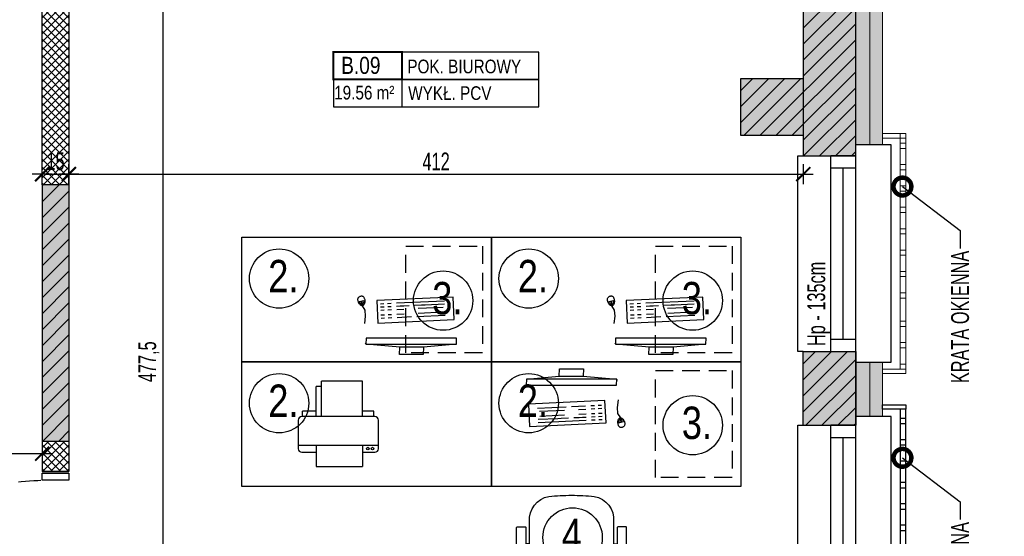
# Model space of a CAD drawing. Header units: millimetres. Extents: x 99331 to 130831, y -7610 to 25890.
# Tile 95 of 101: x 127874 to 128427, y 20536 to 20826. Entities that reach past the tile are written whole.
import ezdxf
from ezdxf import colors
from ezdxf.entities.mleader import LeaderData, LeaderLine
from ezdxf.enums import TextEntityAlignment as Align
from ezdxf.math import Vec2, Vec3

# ---------------------------------------------------------------- set-up
doc = ezdxf.new("R2010")
doc.units = ezdxf.units.MM
doc.linetypes.add('DASHED', pattern=[0.75, 0.5, -0.25])
doc.layers.get('DEFPOINTS').update_dxf_attribs({"lineweight": 9})
for name, color, linetype in [('_AAB_WYPOSAŻENIE', 193, 'Continuous'), ('_HSA_HATCH_WYPEŁNIENIA_PRZEGRÓD', 205, 'Continuous'), ('_HSA_OPIS', 43, 'Continuous'), ('_HSA_OPIS_WYPOSAŻENIA', 43, 'Continuous'), ('_HSA_STOLARKA_WEWNĘTRZNA', 132, 'Continuous'), ('_HSA_STOLARKA_ZEWNĘTRZNA', 132, 'Continuous'), ('_HSA_WIDOKOWE', 1, 'Continuous'), ('_HSA_WIDOKOWE_CIENKIE', 8, 'Continuous'), ('_HSA_WYM_50', 141, 'Continuous'), ('_HSA_WYPOSAŻENIE', 193, 'Continuous'), ('_HSA_ŚCIANY_DZIAŁOWE', 6, 'Continuous'), ('_HSA_ŚCIANY_KONSTRUKCYJNE', 3, 'Continuous'), ('_HSA_ŚCIANY_MUROWANE', 4, 'Continuous')]:
    doc.layers.add(name, color=color, linetype=linetype)
for name, color, linetype, lineweight in [('_HSA_IZOLACJA_TERMICZNA', 2, 'Continuous', 5), ('A- stolarka', 221, 'Continuous', 20), ('A_CIENKIE', 252, 'Continuous', 18)]:
    doc.layers.add(name, color=color, linetype=linetype, lineweight=lineweight)
doc.styles.add('Arial', font='Arial.ttf')
doc.styles.add('ARIAL_30', font='Arial.ttf', dxfattribs={"width": 0.8, "height": 7})
doc.styles.add('ARIAL_50', font='Arial Narrow.ttf', dxfattribs={"width": 0.8, "height": 10})
doc.linetypes.add('BATTING', pattern='A,0.00254,-2.54,[134,ltypeshp.shx,S=2.54,R=0,X=-2.54,Y=0],-5.08,[134,ltypeshp.shx,S=2.54,R=180,X=2.54,Y=0],-2.54', length=10.16254)
doc.dimstyles.new('WYM_WEWN_50', dxfattribs={"dimscale": 0.7, "dimtxt": 10, "dimasz": 2, "dimexe": 10, "dimexo": 0, "dimgap": 3, "dimtad": 1, "dimdec": 1, "dimrnd": 1e-05, "dimtxsty": 'ARIAL_50', "dimblk": 'Wym-03', "dimcen": 0, "dimdle": 10, "dimse1": 1, "dimse2": 1, "dimclrt": 256, "dimazin": 2, "dimtfac": 1, "dimtdec": 1, "dimtix": 1, "dimtmove": 2, "dimatfit": 0, "dimfxl": 1, "dimtolj": 1, "dimtzin": 0, "dimarcsym": 0})

# ---------------------------------------------------------------- blocks, each defined once
blk = doc.blocks.new('*U7')
blk.add_line((1, 0.4), (1, -0.4))
at = {"const_width": 0.03}
blk.add_lwpolyline([(0, 0), (1, 0), (1, 0.4), (0, 0.4)], close=True, dxfattribs=at)
for points in [[(1, 0), (3, 0), (3, 0.4), (1, 0.4)], [(0, -0.4), (3, -0.4), (3, 0), (0, 0)]]:
    blk.add_lwpolyline(points, close=True)
at = {"style": 'Arial', "width": 0.8}
blk.add_attdef('NR', text='', height=0.25, dxfattribs=at).set_placement((0.4, 0.08), align=Align.CENTER)
for tag, p in [('NAZWA', (1.079, 0.089)), ('0000', (0.03, -0.291)), ('WYK', (1.092, -0.301))]:
    blk.add_attdef(tag, p, '', height=0.2, dxfattribs=at)
blk = doc.blocks.new('*U47')
at = {"linetype": 'ByBlock', "ltscale": 10}
for p, q in [((0, 14), (110, 14)), ((0, 0), (0, 14)), ((7, 0), (7, 14)), ((103, 14), (103, 0)), ((110, 14), (110, 0)), ((7, 7), (103, 7)), ((0, 0), (110, 0))]:
    blk.add_line(p, q, dxfattribs=at)
blk = doc.blocks.new('*U46')
at = {"linetype": 'ByBlock', "ltscale": 10}
for p, q in [((0, 14), (175, 14)), ((0, 0), (0, 14)), ((7, 0), (7, 14)), ((168, 14), (168, 0)), ((175, 14), (175, 0)), ((7, 7), (168, 7)), ((0, 0), (175, 0))]:
    blk.add_line(p, q, dxfattribs=at)
blk = doc.blocks.new('A$Ccbc24da0')
at = {"layer": 'A_CIENKIE', "color": 0}
for points in [[(-5, 3.84), (8.11, 3.84), (8.11, 6.32), (-5, 6.32)], [(4.9, -1.99), (8.11, -1.99), (8.11, 0.93), (4.9, 0.93)], [(4.9, -13.99), (8.11, -13.99), (8.11, -11.07), (4.9, -11.07)], [(4.9, -25.99), (8.11, -25.99), (8.11, -23.07), (4.9, -23.07)], [(4.9, -37.99), (8.11, -37.99), (8.11, -35.07), (4.9, -35.07)], [(4.9, -49.99), (8.11, -49.99), (8.11, -47.07), (4.9, -47.07)], [(4.9, -61.99), (8.11, -61.99), (8.11, -59.07), (4.9, -59.07)], [(4.9, -73.99), (8.11, -73.99), (8.11, -71.07), (4.9, -71.07)], [(4.9, -85.99), (8.11, -85.99), (8.11, -83.07), (4.9, -83.07)], [(4.9, -101.99), (8.11, -101.99), (8.11, -99.07), (4.9, -99.07)], [(4.9, -113.99), (8.11, -113.99), (8.11, -111.07), (4.9, -111.07)], [(-5, -128.47), (8.11, -128.47), (8.11, -125.99), (-5, -125.99)], [(4.9, -125.99), (8.11, -125.99), (8.11, -123.07), (4.9, -123.07)]]:
    blk.add_lwpolyline(points, close=True, dxfattribs=at)
blk.add_lwpolyline([(4.9, 6.32), (4.9, -125.99), (8.11, -125.99), (8.11, 6.32)], dxfattribs=at)
blk = doc.blocks.new('A$Cbb3937aa')
for points in [[(0, 197.94), (13.11, 197.94), (13.11, 195.46), (0, 195.46)], [(13.11, 195.46), (9.9, 195.46), (9.9, 2.48), (13.11, 2.48)], [(9.9, 187.44), (13.11, 187.44), (13.11, 190.37), (9.9, 190.37)], [(9.9, 175.44), (13.11, 175.44), (13.11, 178.37), (9.9, 178.37)], [(9.9, 163.44), (13.11, 163.44), (13.11, 166.37), (9.9, 166.37)], [(9.9, 151.44), (13.11, 151.44), (13.11, 154.37), (9.9, 154.37)], [(9.9, 139.44), (13.11, 139.44), (13.11, 142.37), (9.9, 142.37)], [(9.9, 127.44), (13.11, 127.44), (13.11, 130.37), (9.9, 130.37)], [(9.9, 115.44), (13.11, 115.44), (13.11, 118.37), (9.9, 118.37)], [(9.9, 103.44), (13.11, 103.44), (13.11, 106.37), (9.9, 106.37)], [(9.9, 91.44), (13.11, 91.44), (13.11, 94.37), (9.9, 94.37)], [(9.9, 79.44), (13.11, 79.44), (13.11, 82.37), (9.9, 82.37)], [(9.9, 67.44), (13.11, 67.44), (13.11, 70.37), (9.9, 70.37)], [(9.9, 55.44), (13.11, 55.44), (13.11, 58.37), (9.9, 58.37)], [(9.9, 43.44), (13.11, 43.44), (13.11, 46.37), (9.9, 46.37)], [(9.9, 31.44), (13.11, 31.44), (13.11, 34.37), (9.9, 34.37)], [(9.9, 19.44), (13.11, 19.44), (13.11, 22.37), (9.9, 22.37)], [(9.9, 7.44), (13.11, 7.44), (13.11, 10.37), (9.9, 10.37)], [(0, 0), (13.11, 0), (13.11, 2.48), (0, 2.48)]]:
    blk.add_lwpolyline(points, close=True)
blk = doc.blocks.new('*U52')
for p, q in [((87.175, 75.86), (87.175, 84)), ((89.175, 75.86), (89.175, 84)), ((93.275, 87), (90.175, 87)), ((93.275, 85), (90.175, 85)), ((93.275, 88.25), (94.075, 88.25)), ((93.275, 83.75), (93.275, 88.25)), ((94.075, 83.75), (93.275, 83.75)), ((97.8, 88.25), (97, 88.25)), ((97, 83.75), (97.8, 83.75)), ((97.8, 83.75), (97.8, 88.25)), ((97.8, 87), (100.9, 87)), ((97.8, 85), (100.9, 85)), ((101.9, 75.86), (101.9, 84)), ((103.9, 75.86), (103.9, 84)), ((92.275, 74.86), (90.175, 74.86)), ((92.275, 72.86), (90.175, 72.86)), ((92.275, 72.86), (92.275, 74.86)), ((98.8, 72.86), (98.8, 74.86)), ((98.8, 74.86), (100.9, 74.86)), ((98.8, 72.86), (100.9, 72.86)), ((90.075, 33), (90.075, 7)), ((94.075, 33), (90.075, 33)), ((94.075, 7), (90.075, 7))]:
    blk.add_line(p, q)
at = {"linetype": 'DASHED'}
blk.add_line((74.275, 0), (79.225, 4.95), dxfattribs=at)
for points in [[(97, 0), (94.075, 0), (94.075, 92), (97, 92)], [(1, 0), (1, -15), (5, -15), (5, 0)], [(97, 0), (97, -15), (101, -15), (101, 0)]]:
    blk.add_lwpolyline(points, close=True)
for points in [[(0, 0), (0, -15)], [(102, 0), (102, -15)]]:
    blk.add_lwpolyline(points)
at = {"linetype": 'DASHED', "ltscale": 25}
blk.add_arc((97, 0), 92, 90, 180, dxfattribs=at)
for centre, radius, start, end in [((90.175, 84), 3, 90, 180), ((90.175, 84), 1, 90, 180), ((100.9, 84), 3, 0, 90), ((100.9, 84), 1, 0, 90), ((90.175, 75.86), 3, 180, 270), ((90.175, 75.86), 1, 180, 270), ((100.9, 75.86), 3, 270, 0), ((100.9, 75.86), 1, 270, 0)]:
    blk.add_arc(centre, radius, start, end)
at = {"linetype": 'DASHED', "ltscale": 0.5}
blk.add_arc((94.275, 0), 20, 90, 180, dxfattribs=at)
blk = doc.blocks.new('*U92')
at = {"layer": '_AAB_WYPOSAŻENIE'}
blk.add_lwpolyline([(34485.45, 9512.76), (34625.45, 9512.76), (34625.45, 9442.76), (34485.45, 9442.76)], close=True, dxfattribs=at)
at = {"layer": '_HSA_OPIS_WYPOSAŻENIA'}
blk.add_circle((34506.38, 9489.46), 16.65, dxfattribs=at)
at = {"layer": '_HSA_OPIS_WYPOSAŻENIA', "insert": (34500.28, 9499.95), "char_height": 18.2, "attachment_point": 1, "style": 'ARIAL_30'}
blk.add_mtext_dynamic_manual_height_columns('2.', width=375.4118, gutter_width=5850.55, heights=[0], dxfattribs=at)
blk = doc.blocks.new('*U90')
at = {"layer": '_AAB_WYPOSAŻENIE', "linetype": 'DASHED', "ltscale": 20}
blk.add_lwpolyline([(34417.42, 9446.22), (34374.42, 9446.22), (34374.42, 9506.22), (34417.42, 9506.22)], close=True, dxfattribs=at)
at = {"layer": '_HSA_OPIS_WYPOSAŻENIA'}
blk.add_circle((34395.36, 9475.54), 16.65, dxfattribs=at)
at = {"layer": '_HSA_OPIS_WYPOSAŻENIA', "insert": (34389.25, 9486.03), "char_height": 18.2, "attachment_point": 1, "style": 'ARIAL_30'}
blk.add_mtext_dynamic_manual_height_columns('3.', width=375.4118, gutter_width=5850.55, heights=[0], dxfattribs=at)
blk = doc.blocks.new('E1')
for p, q in [((39190.41, -57601.59), (39192.43, -57601.04)), ((39190.48, -57601.85), (39192.49, -57601.31)), ((39191, -57601.71), (39190.94, -57601.44)), ((39192.14, -57601.4), (39192.08, -57601.14)), ((39168.7, -57603.37), (39169.02, -57603.64)), ((39183.08, -57612.16), (39183.17, -57614.16)), ((39184.87, -57612.08), (39184.97, -57614.07)), ((39187.57, -57611.95), (39187.67, -57613.95)), ((39189.37, -57611.86), (39189.46, -57613.86)), ((39191.17, -57611.78), (39191.26, -57613.77)), ((39183.26, -57616.16), (39183.36, -57618.15)), ((39185.06, -57616.07), (39185.16, -57618.07)), ((39187.76, -57615.94), (39187.85, -57617.94)), ((39189.56, -57615.86), (39189.65, -57617.86)), ((39191.36, -57615.77), (39191.45, -57617.77)), ((39183.5, -57621.15), (39183.88, -57629.14)), ((39185.3, -57621.07), (39185.49, -57625.06)), ((39187.99, -57620.94), (39188.18, -57624.93)), ((39191.59, -57620.77), (39192.86, -57647.74)), ((39184.02, -57632.14), (39184.77, -57648.12)), ((39185.86, -57633.05), (39186.52, -57647.04)), ((39188.56, -57632.92), (39189.22, -57646.91))]:
    blk.add_line(p, q)
at = {"flags": 128}
for points in [[(39179.99, -57602.96), (39184.2, -57603.5), (39187.58, -57603.2), (39189.99, -57601.64)], [(39166.69, -57636.03), (39162.56, -57635.85), (39162.56, -57622.41), (39166.69, -57622.59), (39168.41, -57603.61), (39168.41, -57654.39), (39166.69, -57636.03), (39166.69, -57622.59)], [(39168.41, -57654.39), (39171.72, -57654.54), (39171.72, -57603.76), (39168.41, -57603.61)], [(39189.79, -57620.85), (39189.89, -57622.85), (39189.98, -57624.85), (39190.12, -57627.84)], [(39190.26, -57630.84), (39190.45, -57634.84), (39190.54, -57636.83), (39191.06, -57647.82)]]:
    blk.add_lwpolyline(points, dxfattribs=at)
for points in [[(39189.99, -57601.69), (39189.99, -57601.43), (39190.07, -57601.17), (39190.2, -57600.91), (39190.38, -57600.64), (39190.6, -57600.39), (39190.86, -57600.15), (39191.16, -57599.92), (39191.47, -57599.72), (39191.8, -57599.55), (39192.15, -57599.4), (39192.5, -57599.29), (39192.84, -57599.21), (39193.19, -57599.17), (39193.52, -57599.16), (39193.84, -57599.2), (39194.13, -57599.27), (39194.4, -57599.39), (39194.64, -57599.54), (39194.85, -57599.72), (39195.04, -57599.93), (39195.19, -57600.15), (39195.32, -57600.39), (39195.41, -57600.63), (39195.48, -57600.87), (39195.51, -57601.11), (39195.51, -57601.34), (39195.48, -57601.56), (39195.41, -57601.77), (39195.31, -57601.97), (39195.16, -57602.15), (39194.97, -57602.33), (39194.74, -57602.48), (39194.46, -57602.63), (39194.15, -57602.76), (39193.8, -57602.86), (39193.43, -57602.95), (39193.05, -57603.01), (39192.66, -57603.04), (39192.27, -57603.04), (39191.89, -57603), (39191.53, -57602.93), (39191.18, -57602.83), (39190.87, -57602.7), (39190.59, -57602.54), (39190.36, -57602.36), (39190.17, -57602.15), (39190.05, -57601.93)], [(39192.14, -57599.9), (39191.98, -57599.97), (39191.68, -57600.13), (39191.39, -57600.31), (39191.13, -57600.52), (39190.89, -57600.73), (39190.7, -57600.95), (39190.55, -57601.17), (39190.45, -57601.36), (39190.41, -57601.53), (39190.4, -57601.65), (39190.43, -57601.75), (39190.5, -57601.87), (39190.62, -57602.01), (39190.8, -57602.15), (39191.03, -57602.28), (39191.3, -57602.4), (39191.6, -57602.48), (39191.93, -57602.55), (39192.27, -57602.58), (39192.63, -57602.58), (39192.81, -57602.56)], [(39182.31, -57653.24), (39194.89, -57652.65), (39192.87, -57609.69), (39180.29, -57610.29)]]:
    blk.add_lwpolyline(points, close=True, dxfattribs=at)
blk = doc.blocks.new('KRZO')
at = {"color": 0}
for p, q in [((-23.6, -27.3), (-25.6, -27.3)), ((23.6, -27.3), (25.6, -27.3)), ((-23.53, -33.3), (-25.6, -33.3)), ((23.53, -33.3), (25.6, -33.3)), ((-2.46, -50.38), (-2.46, -45.2)), ((2.46, -50.38), (2.46, -45.2))]:
    blk.add_line(p, q, dxfattribs=at)
for points in [[(0, 0, 0.028526), (-12.69, -0.67, 0.385652), (-23.6, -14.7), (-23.6, -31.4, 0.383693), (-12.8, -44.4, 0.032317), (0, -45.23, 0.032317), (12.8, -44.4, 0.383693), (23.6, -31.4), (23.6, -14.7, 0.385652), (12.69, -0.67, 0.028526)], [(-29.9, -48.6, -0.414214), (-30.9, -47.6), (-30.9, -46.6), (-30.9, -18.2, -0.414214), (-30.4, -17.7), (-26.1, -17.7, -0.414214), (-25.6, -18.2), (-25.6, -47.6, -0.414214), (-26.6, -48.6), (-28.9, -48.6)], [(29.9, -48.6, 0.414214), (30.9, -47.6), (30.9, -46.6), (30.9, -18.2, 0.414214), (30.4, -17.7), (26.1, -17.7, 0.414214), (25.6, -18.2), (25.6, -47.6, 0.414214), (26.6, -48.6), (28.9, -48.6)], [(0, -59.73, 0.099829), (18.48, -55.96, 0.505402), (20.7, -46.8, -0.087014), (0, -50.43, -0.087014), (-20.7, -46.8, 0.505402), (-18.48, -55.96, 0.099829)]]:
    blk.add_lwpolyline(points, format="xyb", close=True, dxfattribs=at)
blk.add_lwpolyline([(2.46, -48), (0, -48), (-2.46, -48)], dxfattribs=at)
blk = doc.blocks.new('*U89')
at = {"layer": '_HSA_OPIS_WYPOSAŻENIA'}
blk.add_circle((0.57, -23.64), 16.65, dxfattribs=at)
at = {"layer": '_AAB_WYPOSAŻENIE', "xscale": -1, "rotation": 359.9999999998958}
blk.add_blockref('KRZO', (0, 0), dxfattribs=at)
at = {"layer": '_HSA_OPIS_WYPOSAŻENIA', "insert": (-5.53, -13.16), "char_height": 18.2, "attachment_point": 1, "style": 'ARIAL_30'}
blk.add_mtext_dynamic_manual_height_columns('4.', width=375.4118, gutter_width=5850.55, heights=[0], dxfattribs=at)
blk = doc.blocks.new('_DotSmall')
at = {"color": 0, "linetype": 'ByBlock', "const_width": 0.5}
blk.add_lwpolyline([(-0.0625, 0, 1), (0.0625, 0, 1)], format="xyb", close=True, dxfattribs=at)
blk = doc.blocks.new('Wym-03')
for p, q in [((0, 4), (0, -4)), ((-4, 0), (4, 0))]:
    blk.add_line(p, q)
blk.add_lwpolyline([(-2.83, -2.83, 0.8, 0.8, 0), (2.83, 2.83, 0.05, 0.05, 0)], format="xyseb")
blk = doc.blocks.new('*D161')
at = {"layer": '_HSA_WYM_50', "color": 0, "lineweight": -2, "transparency": 16777216}
blk.add_line((127795.48, 20471.45), (127795.48, 20570.65), dxfattribs=at)
at = {"layer": 'DEFPOINTS', "color": 0, "transparency": 16777216}
for p in [(127795.48, 20572.05), (127886.81, 20572.05), (127886.81, 20470.05)]:
    blk.add_point(p, dxfattribs=at)
at = {"layer": '_HSA_WYM_50', "color": 0, "lineweight": -2, "transparency": 16777216, "xscale": 1.4, "yscale": 1.4, "zscale": 1.4}
for p, rotation in [((127795.48, 20572.05), 90), ((127795.48, 20470.05), 270)]:
    blk.add_blockref('Wym-03', p, dxfattribs=dict(at, rotation=rotation))
at = {"layer": '_HSA_WYM_50', "transparency": 16777216, "insert": (127788.27, 20521.05), "char_height": 10, "attachment_point": 5, "rotation": 90, "style": 'ARIAL_50'}
blk.add_mtext('\\A1;102', dxfattribs=at)
blk = doc.blocks.new('*D162')
at = {"layer": '_HSA_WYM_50', "color": 0, "lineweight": -2, "transparency": 16777216}
blk.add_line((127795.48, 20573.45), (127795.48, 20961.65), dxfattribs=at)
at = {"layer": 'DEFPOINTS', "color": 0, "transparency": 16777216}
for p in [(127795.48, 20963.05), (127886.81, 20963.05), (127886.81, 20572.05)]:
    blk.add_point(p, dxfattribs=at)
at = {"layer": '_HSA_WYM_50', "color": 0, "lineweight": -2, "transparency": 16777216, "xscale": 1.4, "yscale": 1.4, "zscale": 1.4}
for p, rotation in [((127795.48, 20963.05), 90), ((127795.48, 20572.05), 270)]:
    blk.add_blockref('Wym-03', p, dxfattribs=dict(at, rotation=rotation))
at = {"layer": '_HSA_WYM_50', "transparency": 16777216, "insert": (127788.27, 20802.32), "char_height": 10, "attachment_point": 5, "rotation": 90, "style": 'ARIAL_50'}
blk.add_mtext('\\A1;391', dxfattribs=at)
blk = doc.blocks.new('*D169')
at = {"layer": '_HSA_WYM_50', "color": 0, "lineweight": -2, "transparency": 16777216}
blk.add_line((127708.21, 20582.02), (127885.41, 20582.02), dxfattribs=at)
at = {"layer": 'DEFPOINTS', "color": 0, "transparency": 16777216}
for p in [(127706.81, 20619.14), (127886.81, 20582.02), (127886.81, 20580.55)]:
    blk.add_point(p, dxfattribs=at)
at = {"layer": '_HSA_WYM_50', "color": 0, "lineweight": -2, "transparency": 16777216, "xscale": 1.4, "yscale": 1.4, "zscale": 1.4, "rotation": 180}
blk.add_blockref('Wym-03', (127706.81, 20582.02), dxfattribs=at)
at = {"layer": '_HSA_WYM_50', "color": 0, "lineweight": -2, "transparency": 16777216, "xscale": 1.4, "yscale": 1.4, "zscale": 1.4}
blk.add_blockref('Wym-03', (127886.81, 20582.02), dxfattribs=at)
at = {"layer": '_HSA_WYM_50', "transparency": 16777216, "insert": (127796.81, 20589.22), "char_height": 10, "attachment_point": 5, "style": 'ARIAL_50'}
blk.add_mtext('\\A1;180', dxfattribs=at)
blk = doc.blocks.new('*D180')
at = {"layer": '_HSA_WYM_50', "color": 0, "lineweight": -2, "transparency": 16777216}
blk.add_line((127954.75, 20396.28), (127954.75, 20870.98), dxfattribs=at)
at = {"layer": 'DEFPOINTS', "color": 0, "transparency": 16777216}
for p in [(127901.81, 20872.38), (127954.75, 20872.38), (127928.84, 20394.88)]:
    blk.add_point(p, dxfattribs=at)
at = {"layer": '_HSA_WYM_50', "color": 0, "lineweight": -2, "transparency": 16777216, "xscale": 1.4, "yscale": 1.4, "zscale": 1.4}
for p, rotation in [((127954.75, 20872.38), 90), ((127954.75, 20394.88), 270)]:
    blk.add_blockref('Wym-03', p, dxfattribs=dict(at, rotation=rotation))
at = {"layer": '_HSA_WYM_50', "transparency": 16777216, "insert": (127946.66, 20633.63), "char_height": 10, "attachment_point": 5, "rotation": 90, "style": 'ARIAL_50'}
blk.add_mtext('\\A1;477,5', dxfattribs=at)
blk = doc.blocks.new('*D190')
at = {"layer": '_HSA_WYM_50', "color": 0, "lineweight": -2, "transparency": 16777216}
blk.add_line((127888.21, 20739.01), (127900.41, 20739.01), dxfattribs=at)
at = {"layer": 'DEFPOINTS', "color": 0, "transparency": 16777216}
for p in [(127901.81, 20739.01), (127886.81, 20733.05), (127901.81, 20733.05)]:
    blk.add_point(p, dxfattribs=at)
at = {"layer": '_HSA_WYM_50', "color": 0, "lineweight": -2, "transparency": 16777216, "xscale": 1.4, "yscale": 1.4, "zscale": 1.4, "rotation": 180}
blk.add_blockref('Wym-03', (127886.81, 20739.01), dxfattribs=at)
at = {"layer": '_HSA_WYM_50', "color": 0, "lineweight": -2, "transparency": 16777216, "xscale": 1.4, "yscale": 1.4, "zscale": 1.4}
blk.add_blockref('Wym-03', (127901.81, 20739.01), dxfattribs=at)
at = {"layer": '_HSA_WYM_50', "transparency": 16777216, "insert": (127894.31, 20746.21), "char_height": 10, "attachment_point": 5, "style": 'ARIAL_50'}
blk.add_mtext('\\A1;15', dxfattribs=at)
blk = doc.blocks.new('*D191')
at = {"layer": '_HSA_WYM_50', "color": 0, "lineweight": -2, "transparency": 16777216}
blk.add_line((127903.21, 20739.01), (128312.41, 20739.01), dxfattribs=at)
at = {"layer": 'DEFPOINTS', "color": 0, "transparency": 16777216}
for p in [(128313.81, 20749.35), (128313.81, 20739.01), (127901.81, 20733.05)]:
    blk.add_point(p, dxfattribs=at)
at = {"layer": '_HSA_WYM_50', "color": 0, "lineweight": -2, "transparency": 16777216, "xscale": 1.4, "yscale": 1.4, "zscale": 1.4, "rotation": 180}
blk.add_blockref('Wym-03', (127901.81, 20739.01), dxfattribs=at)
at = {"layer": '_HSA_WYM_50', "color": 0, "lineweight": -2, "transparency": 16777216, "xscale": 1.4, "yscale": 1.4, "zscale": 1.4}
blk.add_blockref('Wym-03', (128313.81, 20739.01), dxfattribs=at)
at = {"layer": '_HSA_WYM_50', "transparency": 16777216, "insert": (128107.81, 20746.13), "char_height": 10, "attachment_point": 5, "style": 'ARIAL_50'}
blk.add_mtext('\\A1;412', dxfattribs=at)

msp = doc.modelspace()

# ---------------------------------------------------------------- hatches: boundary and pattern name
at = {"layer": '_HSA_HATCH_WYPEŁNIENIA_PRZEGRÓD'}
h = msp.add_hatch(dxfattribs=at)
h.set_pattern_fill('ANSI31', color=256, scale=2, style=0)
h.set_pattern_definition([(45, (56000, 0), (-4.49012806, 4.49012806), [])])
h.paths.add_polyline_path([(128343.19, 21444.24), (128313.81, 21444.24), (128313.81, 21335.52), (128343.19, 21335.52)])
h.paths.add_polyline_path([(128313.81, 21406.25), (128263.81, 21406.25), (128263.81, 21370.53), (128313.81, 21370.53)])
h.paths.add_polyline_path([(128343.19, 21160.52), (128313.81, 21160.52), (128313.81, 21085.42), (128343.19, 21085.42)])
h.paths.add_polyline_path([(128343.19, 20910.42), (128313.81, 20910.42), (128313.81, 20749.35), (128343.19, 20749.35)])
h.paths.add_polyline_path([(128313.81, 20792.64), (128278.81, 20792.64), (128278.81, 20760.64), (128313.81, 20760.64)])
h.paths.add_polyline_path([(128343.19, 20639.35), (128313.81, 20639.35), (128313.81, 20597.92), (128343.19, 20597.92)])
h.paths.add_polyline_path([(128343.19, 20422.92), (128313.81, 20422.92), (128313.81, 20380.8), (128343.19, 20380.8)])
h.paths.add_polyline_path([(128313.81, 20205.8), (128278.81, 20205.8), (128278.81, 20172.8), (128313.81, 20172.8)])
h.paths.add_polyline_path([(120845.6, 25016.02), (125067.47, 25016.02), (125067.47, 25839.79), (120845.6, 25839.79)], flags=9)
h.paths.add_polyline_path([(126952.22, 20405.4), (127041.05, 20405.4), (127041.05, 20433.52), (126952.22, 20433.52)], flags=9)
h.paths.add_polyline_path([(128343.19, 21701.88), (128313.81, 21701.88), (128313.81, 21619.24), (128343.19, 21619.24)])
at = {"layer": '_HSA_HATCH_WYPEŁNIENIA_PRZEGRÓD', "true_color": 0x969696}
h = msp.add_hatch(color=252, dxfattribs=at)
h.paths.add_polyline_path([(128278.81, 20205.8), (128278.81, 20172.8), (128313.81, 20172.8), (128313.81, 20205.8)])
h.paths.add_polyline_path([(128313.81, 20422.92), (128313.81, 20380.8), (128343.19, 20380.8), (128343.19, 20385.8), (128358.19, 20385.8), (128358.19, 20417.92), (128343.19, 20417.92), (128343.19, 20422.92)])
h.paths.add_polyline_path([(128313.81, 20639.35), (128313.81, 20597.92), (128343.19, 20597.92), (128343.19, 20602.92), (128358.19, 20602.92), (128358.19, 20633.42), (128343.19, 20633.42), (128343.19, 20639.35)])
h.paths.add_polyline_path([(128313.81, 20910.42), (128313.81, 20792.64), (128278.81, 20792.64), (128278.81, 20760.64), (128313.81, 20760.64), (128313.81, 20749.35), (128343.19, 20749.35), (128343.19, 20755.42), (128358.19, 20755.42), (128358.19, 20905.42), (128343.19, 20905.42), (128343.19, 20910.42)])
h.paths.add_polyline_path([(128313.81, 21160.52), (128313.81, 21085.42), (128343.19, 21085.42), (128343.19, 21090.42), (128358.19, 21090.42), (128358.19, 21155.52), (128343.19, 21155.52), (128343.19, 21160.52)])
h.paths.add_polyline_path([(128313.81, 21444.24), (128313.81, 21406.25), (128263.81, 21406.25), (128263.81, 21370.53), (128313.81, 21370.53), (128313.81, 21335.52), (128343.19, 21335.52), (128343.19, 21340.52), (128358.19, 21340.52), (128358.19, 21439.24), (128343.19, 21439.24), (128343.19, 21444.24)])
h.paths.add_polyline_path([(128313.81, 21619.24), (128343.19, 21619.24), (128343.19, 21624.24), (128358.19, 21624.24), (128358.19, 21701.88), (128313.81, 21701.88)])
h = msp.add_hatch(color=252, dxfattribs=at)
h.paths.add_polyline_path([(127908.74, 21358.65), (127928.74, 21358.65), (127928.74, 21344.65), (127908.74, 21344.65)], flags=16)
h.paths.add_polyline_path([(127908.74, 21316.2), (127928.74, 21316.2), (127928.74, 21302.2), (127908.74, 21302.2)], flags=16)
h.paths.add_polyline_path([(128313.81, 21127.88), (127901.81, 21127.88), (127901.81, 21195.11), (127886.81, 21195.11), (127886.81, 21074.05), (127901.81, 21074.05), (127901.81, 21112.88), (128313.81, 21112.88)])
h.paths.add_polyline_path([(127908.74, 20911.72), (127908.74, 20925.72), (127928.74, 20925.72), (127928.74, 20911.72)], flags=16)
h.paths.add_polyline_path([(127905.74, 20412), (127925.74, 20412), (127925.74, 20398), (127925.74, 20380.88), (128313.81, 20380.88), (128313.81, 20394.88), (127928.84, 20394.88), (127928.84, 20455.93), (127901.81, 20455.93), (127901.81, 20470.05), (127886.81, 20470.05), (127886.81, 20362.05), (127901.81, 20362.05), (127901.81, 20380.88), (127905.74, 20380.88), (127905.74, 20398)])
h.paths.add_polyline_path([(127905.74, 20419.22), (127905.74, 20433.22), (127925.74, 20433.22), (127925.74, 20419.22)], flags=16)
h.paths.add_polyline_path([(127706.81, 20039.88), (127706.81, 20024.88)])
h.paths.add_polyline_path([(127886.81, 20835.05), (127901.81, 20835.05), (127901.81, 20872.38), (127908.74, 20872.38), (127908.74, 20890.5), (127908.74, 20904.5), (127928.74, 20904.5), (127928.74, 20890.5), (127928.74, 20872.38), (128313.81, 20872.38), (128313.81, 20888.38), (127931.84, 20888.38), (127931.84, 20943.43), (127901.81, 20943.43), (127901.81, 20963.05), (127886.81, 20963.05)])
h.paths.add_polyline_path([(127853.81, 21394.88), (127853.81, 21379.88), (127886.81, 21379.88), (127886.81, 21337.42), (127908.74, 21337.42), (127928.74, 21337.42), (127928.74, 21323.42), (127908.74, 21323.42), (127886.81, 21323.42), (127886.81, 21297.11), (127934.49, 21297.11), (127934.49, 21379.88), (128263.81, 21379.88), (128263.81, 21394.88), (127928.74, 21394.88), (127928.74, 21379.88), (127928.74, 21365.88), (127908.74, 21365.88), (127908.74, 21379.88), (127908.74, 21394.88)])
h.paths.add_polyline_path([(127751.81, 21379.88), (127751.81, 21394.88), (127706.81, 21394.88), (127706.81, 21468.86), (127691.81, 21468.86), (127691.81, 21311.14), (127706.81, 21311.14), (127706.81, 21379.88)])
h.paths.add_polyline_path([(127901.81, 20124.42), (127901.81, 20238.88), (127886.81, 20238.88), (127886.81, 20124.42)])
h.paths.add_polyline_path([(127901.81, 20589.05), (127901.81, 20733.05), (127886.81, 20733.05), (127886.81, 20589.05)])
h.paths.add_polyline_path([(127886.81, 19911.42), (127926.81, 19911.42), (127926.81, 19935.95), (127916.48, 19935.95), (127896.48, 19935.95), (127896.48, 19949.95), (127916.48, 19949.95), (127926.81, 19949.95), (127926.81, 19975.26), (127907.81, 19975.26), (127907.81, 20039.88), (127886.81, 20039.88), (127886.92, 20024.88), (127886.81, 20024.88), (127886.81, 19969.6), (127896.48, 19969.6), (127916.48, 19969.6), (127916.48, 19955.6), (127896.48, 19955.6), (127886.81, 19955.6), (127886.81, 19928.37), (127896.48, 19928.37), (127916.48, 19928.37), (127916.48, 19914.37), (127896.48, 19914.37), (127886.81, 19914.37)])
h.paths.add_polyline_path([(128023.81, 19891.42), (128059.54, 19891.42), (128059.54, 19896.42), (128313.81, 19896.42), (128313.81, 19891.42), (128358.19, 19891.42), (128358.19, 19931.42), (128343.19, 19931.42), (128343.19, 19936.42), (128313.81, 19936.42), (128313.81, 19911.42), (128023.81, 19911.42)])
h.paths.add_polyline_path([(128030.4, 19891.42), (128050.4, 19891.42), (128050.4, 19892.85), (128030.4, 19892.85)], flags=17)
h.paths.add_polyline_path([(127907.81, 19891.42), (127919.81, 19891.42), (127919.81, 19896.42), (127907.81, 19896.42)])
h.paths.add_polyline_path([(127789.81, 19891.42), (127801.81, 19891.42), (127801.81, 19896.42), (127789.81, 19896.42)])
at = {"layer": '_HSA_HATCH_WYPEŁNIENIA_PRZEGRÓD'}
h = msp.add_hatch(dxfattribs=at)
h.set_pattern_fill('ANSI37', color=256)
h.set_pattern_definition([(45, (40000, 0), (-2.24506403, 2.24506403), []), (135, (40000, 0), (-2.24506403, -2.24506403), [])])
h.paths.add_polyline_path([(127901.81, 20835.05), (127886.81, 20835.05), (127886.81, 20733.05), (127901.81, 20733.05)])
h = msp.add_hatch(dxfattribs=at)
h.set_pattern_fill('ANSI31', color=256, scale=2, style=0)
h.set_pattern_definition([(45, (40000, 0), (-4.49012806, 4.49012806), [])])
h.paths.add_polyline_path([(127886.81, 20589.05), (127901.81, 20589.05), (127901.81, 20733.05), (127886.81, 20733.05)])
h = msp.add_hatch(dxfattribs=at)
h.set_pattern_fill('ANSI37', color=256, angle=180)
h.set_pattern_definition([(225, (215788.6223, 40802.9273), (2.24506403, -2.24506403), []), (315, (215788.6223, 40802.9273), (2.24506403, 2.24506403), [])])
h.paths.add_polyline_path([(127901.81, 20589.05), (127886.81, 20589.05), (127886.81, 20572.05), (127901.81, 20572.05)])

# ---------------------------------------------------------------- linework, layer by layer
at = {"layer": '_HSA_IZOLACJA_TERMICZNA', "color": 8, "linetype": 'BATTING', "ltscale": 0.6}
for p, q in [((128351.19, 20905.42), (128351.19, 20755.42)), ((128351.19, 20633.42), (128351.19, 20602.92))]:
    msp.add_line(p, q, dxfattribs=at)
at = {"layer": '_HSA_IZOLACJA_TERMICZNA'}
for p, q in [((128358.19, 20905.42), (128358.19, 20755.42)), ((128358.19, 20633.42), (128358.19, 20602.92))]:
    msp.add_line(p, q, dxfattribs=at)
at = {"layer": '_HSA_WIDOKOWE'}
for points in [[(128343.19, 20633.42), (128363.19, 20633.42), (128363.19, 20755.42), (128363.19, 20755.42), (128343.19, 20755.42)], [(128313.81, 20639.35), (128310.81, 20639.35), (128310.81, 20749.35), (128313.81, 20749.35)], [(128343.19, 20419.42), (128363.19, 20419.42), (128363.19, 20602.92), (128343.19, 20602.92)], [(128313.81, 20424.42), (128310.81, 20424.42), (128310.81, 20597.92), (128313.81, 20597.92)]]:
    msp.add_lwpolyline(points, dxfattribs=at)
at = {"layer": '_HSA_WYPOSAŻENIE'}
for p, q in [((128043.53, 20602.79), (128043.53, 20622.79)), ((128066.53, 20622.79), (128043.53, 20622.79)), ((128066.53, 20602.79), (128066.53, 20622.79)), ((128040.53, 20602.79), (128040.53, 20619.79)), ((128043.53, 20619.79), (128040.53, 20619.79)), ((128032.92, 20602.79), (128032.92, 20605.79)), ((128040.53, 20605.79), (128032.92, 20605.79)), ((128072.92, 20605.79), (128066.53, 20605.79)), ((128072.92, 20602.79), (128072.92, 20605.79)), ((128030.42, 20600.79), (128030.42, 20584.79)), ((128073.42, 20602.79), (128032.42, 20602.79)), ((128075.42, 20584.79), (128075.42, 20600.79)), ((128030.42, 20586.84), (128075.42, 20586.84)), ((128032.42, 20582.79), (128040.53, 20582.79)), ((128040.53, 20586.84), (128040.53, 20574.84)), ((128066.53, 20586.84), (128066.53, 20574.84)), ((128066.53, 20582.79), (128073.42, 20582.79)), ((128040.53, 20574.84), (128066.53, 20574.84))]:
    msp.add_line(p, q, dxfattribs=at)
for centre in [(128069.56, 20584.83), (128072.06, 20584.83)]:
    msp.add_circle(centre, 0.758, dxfattribs=at)
for centre, start, end in [((128032.42, 20600.79), 90, 180), ((128073.42, 20600.79), 0, 90), ((128032.42, 20584.79), 180, 270), ((128073.42, 20584.79), 270, 0)]:
    msp.add_arc(centre, 2, start, end, dxfattribs=at)
at = {"layer": '_HSA_ŚCIANY_DZIAŁOWE'}
for p, q in [((127886.81, 20733.05), (127886.81, 20589.05)), ((127901.81, 20733.05), (127901.81, 20589.05)), ((127886.81, 20589.05), (127901.81, 20589.05))]:
    msp.add_line(p, q, dxfattribs=at)
at = {"layer": '_HSA_ŚCIANY_KONSTRUKCYJNE'}
msp.add_line((127901.81, 20572.05), (127886.81, 20572.05), dxfattribs=at)
msp.add_line((127901.81, 20572.05), (127886.81, 20572.05), dxfattribs=at)
for points in [[(127886.81, 20835.05), (127901.81, 20835.05), (127901.81, 20733.05), (127886.81, 20733.05)], [(128278.81, 20792.64), (128313.81, 20792.64), (128313.81, 20760.64), (128278.81, 20760.64)]]:
    msp.add_lwpolyline(points, close=True, dxfattribs=at)
for points in [[(127886.81, 20589.05), (127886.81, 20572.05)], [(127901.81, 20589.05), (127901.81, 20572.05)]]:
    msp.add_lwpolyline(points, dxfattribs=at)
at = {"layer": '_HSA_ŚCIANY_MUROWANE'}
for p, q in [((128343.19, 20749.35), (128343.19, 20910.42)), ((128313.81, 20597.92), (128313.81, 20639.35)), ((128343.19, 20597.92), (128343.19, 20639.35)), ((128343.19, 20639.35), (128343.19, 20597.92)), ((128313.81, 20597.92), (128343.19, 20597.92))]:
    msp.add_line(p, q, dxfattribs=at)
for points in [[(128343.19, 20910.42), (128313.81, 20910.42), (128313.81, 20749.35)], [(128313.81, 20749.35), (128343.19, 20749.35)], [(128313.81, 20639.35), (128343.19, 20639.35)]]:
    msp.add_lwpolyline(points, dxfattribs=at)
at = {"layer": 'A- stolarka', "color": 0}
msp.add_lwpolyline([(128328.19, 20639.35), (128343.19, 20639.35)], dxfattribs=at)

# ---------------------------------------------------------------- block references
at = {"layer": '_HSA_OPIS'}
ref = msp.add_blockref('*U7', (128050.21, 20792.21), dxfattribs=dict(at, xscale=38.4, yscale=38.4, zscale=38.4))
ref.add_attrib('NR', 'B.09', dxfattribs={"layer": '0', "height": 9.6, "style": 'Arial', "width": 0.8}).set_placement((128065.57, 20795.28), align=Align.CENTER)
ref.add_attrib('NAZWA', 'POK. BIUROWY', (128091.66, 20795.62), dxfattribs={"layer": '0', "height": 7.68, "style": 'Arial', "width": 0.8})
ref.add_attrib('POW', '19.56', dxfattribs={"layer": '0', "height": 7.68, "style": 'Arial', "width": 0.8}).set_placement((128072.09, 20780.91), align=Align.RIGHT)
ref.add_attrib('M2', 'm²', dxfattribs={"layer": '0', "height": 7.68, "style": 'Arial', "width": 0.8}).set_placement((128084.37, 20780.91), align=Align.RIGHT)
ref.add_attrib('WYK', 'WYKŁ. PCV', (128092.15, 20780.66), dxfattribs={"layer": '0', "height": 7.68, "style": 'Arial', "width": 0.8})
at = {"layer": '_HSA_STOLARKA_WEWNĘTRZNA', "xscale": -1, "rotation": 90}
msp.add_blockref('*U52', (127886.81, 20572.05), dxfattribs=at)
at = {"layer": '_HSA_STOLARKA_ZEWNĘTRZNA', "xscale": -1, "rotation": 270}
for name, p in [('*U47', (128329.19, 20639.35)), ('*U46', (128329.19, 20422.92))]:
    msp.add_blockref(name, p, dxfattribs=at)
at = {"layer": '_HSA_WIDOKOWE_CIENKIE', "ltscale": 10}
for name, p in [('A$Ccbc24da0', (128363.19, 20755.42)), ('A$Cbb3937aa', (128358.19, 20411.45))]:
    msp.add_blockref(name, p, dxfattribs=at)
at = {"layer": '_HSA_WYPOSAŻENIE'}
for name, p in [('*U92', (93513.36, 11190.87)), ('*U92', (93653.36, 11190.87)), ('*U90', (93716.39, 11192.41)), ('*U90', (93856.39, 11192.41)), ('*U92', (93513.36, 11120.87)), ('*U92', (93653.36, 11120.87)), ('*U90', (93856.39, 11122.41)), ('*U89', (128183.81, 20558.63))]:
    msp.add_blockref(name, p, dxfattribs=at)
for p, rotation in [((70464.78, -18524.93), 89.99999999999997), ((70604.78, -18524.93), 89.99999999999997), ((185812.84, 59792.18), 269.9999999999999)]:
    msp.add_blockref('E1', p, dxfattribs=dict(at, rotation=rotation))

# ---------------------------------------------------------------- texts
at = {"layer": '_HSA_OPIS', "insert": (128316.08, 20642.44), "char_height": 10, "attachment_point": 1, "rotation": 90, "style": 'ARIAL_50'}
msp.add_mtext_dynamic_manual_height_columns('Hp - 135cm', width=206.5329, gutter_width=12.5, heights=[0], dxfattribs=at)

# ---------------------------------------------------------------- dimensions: what is measured, and where the dimension line sits
at = {"layer": '_HSA_WYM_50'}
dim = msp.add_linear_dim(base=(127795.48, 20963.05), p1=(127886.81, 20572.05), p2=(127886.81, 20963.05), angle=270, dimstyle='WYM_WEWN_50', override={"dimrnd": 0.5}, dxfattribs=at)
dim.commit()
dim.dimension.update_dxf_attribs({"geometry": '*D162', "text_midpoint": (127788.27, 20802.32), "dimtype": 160})
for base, p1, p2, angle, picture, middle in [((127954.75, 20872.38), (127928.84, 20394.88), (127901.81, 20872.38), 270, '*D180', (127946.66, 20633.63)), ((128313.81, 20739.01), (127901.81, 20733.05), (128313.81, 20749.35), 180, '*D191', (128107.81, 20746.13)), ((127886.81, 20582.02), (127706.81, 20619.14), (127886.81, 20580.55), 180, '*D169', (127796.81, 20589.22)), ((127795.48, 20572.05), (127886.81, 20470.05), (127886.81, 20572.05), 270, '*D161', (127788.27, 20521.05))]:
    dim = msp.add_linear_dim(base=base, p1=p1, p2=p2, angle=angle, dimstyle='WYM_WEWN_50', override={"dimrnd": 0.5}, dxfattribs=at)
    dim.commit()
    dim.dimension.update_dxf_attribs({"geometry": picture, "text_midpoint": middle})
dim = msp.add_aligned_dim(p1=(127886.81, 20733.05), p2=(127901.81, 20733.05), distance=5.95, dimstyle='WYM_WEWN_50', override={"dimrnd": 0.5}, dxfattribs=at)
dim.commit()
dim.dimension.update_dxf_attribs({"geometry": '*D190', "text_midpoint": (127894.31, 20746.21)})

# ---------------------------------------------------------------- leaders
at = {"layer": '_HSA_OPIS'}
ml = msp.add_multileader_mtext('Standard', dxfattribs=at)
ml.set_content('KRATA OKIENNA', color=256, style='ARIAL_50')
ml.set_leader_properties()
ml.set_arrow_properties(name='DOTSMALL')
ml.build(insert=Vec2(0, 0))
ml.multileader.update_dxf_attribs({"dogleg_length": 10, "arrow_head_size": 20})
ctx = ml.context
ctx.base_point, ctx.char_height, ctx.arrow_head_size, ctx.plane_origin, ctx.plane_x_axis, ctx.plane_y_axis = Vec3(128401.84, 20619.64), 10, 20, Vec3(127577.05, 19960.9), Vec3(0, 1), Vec3(-1, 0)
notes = []
notes.append((ctx, [(0, (1, 1, 0), (128401.84, 20707.32), (0, -1), 10, [(0, [(128369.43, 20732.02)], 0, [])])]))
ctx.mtext.insert, ctx.mtext.text_direction, ctx.mtext.rotation, ctx.mtext.defined_height = Vec3(128396.75, 20621.64), Vec3(0, 1), -4.712389, 173.28
ml = msp.add_multileader_mtext('Standard', dxfattribs=at)
ml.set_content('KRATA OKIENNA', color=256, style='ARIAL_50')
ml.set_leader_properties()
ml.set_arrow_properties(name='DOTSMALL')
ml.build(insert=Vec2(0, 0))
ml.multileader.update_dxf_attribs({"dogleg_length": 10, "arrow_head_size": 20})
ctx = ml.context
ctx.base_point, ctx.char_height, ctx.arrow_head_size, ctx.plane_origin, ctx.plane_x_axis, ctx.plane_y_axis = Vec3(128401.84, 20467.29), 10, 20, Vec3(127577.05, 19808.56), Vec3(0, 1), Vec3(-1, 0)
notes.append((ctx, [(0, (1, 1, 0), (128401.84, 20554.98), (0, -1), 10, [(0, [(128369.43, 20579.67)], 0, [])])]))
ctx.mtext.insert, ctx.mtext.text_direction, ctx.mtext.rotation, ctx.mtext.defined_height = Vec3(128396.75, 20469.29), Vec3(0, 1), -4.712389, 173.28
for ctx, leaders in notes:
    for number, flags, end, landing, length, lines in leaders:
        leader = LeaderData()
        leader.index, (leader.has_last_leader_line, leader.has_dogleg_vector, leader.attachment_direction) = number, flags
        leader.last_leader_point, leader.dogleg_vector, leader.dogleg_length = Vec3(end), Vec3(landing), length
        for number, points, colour, breaks in lines:
            line = LeaderLine()
            line.index, line.vertices, line.color, line.breaks = number, Vec3.list(points), colors.encode_raw_color(colour), breaks
            leader.lines.append(line)
        ctx.leaders.append(leader)

doc.saveas('drawing.dxf')
